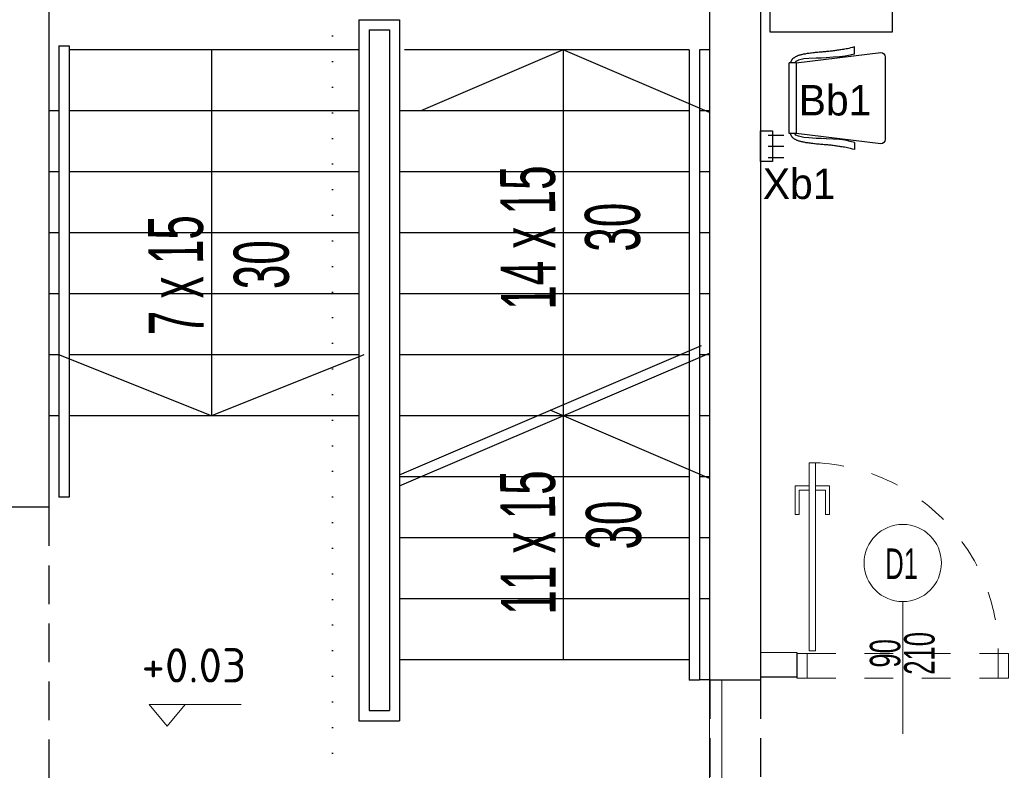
# Model space of a CAD drawing. Header units: millimetres. Extents: x 14495 to 271441, y -21035 to 2232.
# Tile 182 of 227: x 87100 to 87585, y -2586 to -2217. Entities that reach past the tile are written whole.
import ezdxf
from ezdxf.enums import TextEntityAlignment as Align

# ---------------------------------------------------------------- set-up
doc = ezdxf.new("R2010")
doc.units = ezdxf.units.MM
for name, pattern in [('DASHED', [28.222222, 14.111111, -14.111111]), ('DASHED2', [9.525, 6.35, -3.175]), ('DOT', [0.25, 0, -0.25])]:
    doc.linetypes.add(name, pattern=pattern)
for name, color, linetype in [('-- TECH  SYMBOLE', 1, 'Continuous'), ('-- TECH WYPOSAŻENIE', 2, 'Continuous'), ('_1_cienkie', 251, 'Continuous'), ('_A_widok', 1, 'Continuous'), ('a-cienka', 8, 'Continuous'), ('A_KOTA', 7, 'Continuous'), ('A_L_PRZEK', 3, 'Continuous'), ('A_L_WIDOK', 1, 'Continuous'), ('A_opis', 1, 'Continuous'), ('A_PROJEKTOWANE', 3, 'Continuous'), ('A_SC_DZIAlOWE', 4, 'Continuous'), ('TECH Meble', 1, 'Continuous'), ('TECH Sprzęt', 1, 'Continuous')]:
    doc.layers.add(name, color=color, linetype=linetype)
for name, color, linetype, lineweight in [('A_ALUMINIUM', 1, 'Continuous', 13), ('A_KOTY', 42, 'Continuous', 20), ('A_L_CIENKA', 251, 'Continuous', 5), ('A_Stolarka_drzwi', 1, 'Continuous', 9), ('M_drzwi', 1, 'Continuous', 5)]:
    doc.layers.add(name, color=color, linetype=linetype, lineweight=lineweight)
doc.styles.add('arial-tab', font='arial.ttf')
doc.styles.add('arialce', font='ARIALN.TTF')
doc.styles.add('AVAL', font='txt')
doc.styles.add('cent', font='swissel.ttf')
doc.styles.add('cg', font='GOTHIC.TTF')
doc.styles.add('iso', font='isocpeur.ttf', dxfattribs={"width": 1.2})
doc.styles.add('ROMANS', font='romans', dxfattribs={"width": 0.6})

# ---------------------------------------------------------------- blocks, each defined once
blk = doc.blocks.new('KOTA')
for p, q in [((0, 0), (-11.77, 14.19)), ((-11.77, 14.19), (16.2, 14.19)), ((0, 0), (11.77, 14.19)), ((16.2, 14.19), (48.6, 14.19))]:
    blk.add_line(p, q)
at = {"layer": 'A_KOTA', "color": 6, "style": 'AVAL'}
blk.add_attdef('%%P0,00', (-11.32, 18.66), '', height=14.4, dxfattribs=at)
blk = doc.blocks.new('DRZWI Z OSCIEZNICA NIEOKALAJACA 90')
at = {"linetype": 'DASHED'}
for p, q in [((-12, 5), (-12, 99)), ((0, 5), (0, 99))]:
    blk.add_line(p, q, dxfattribs=at)
at = {"ltscale": 0.05}
blk.add_line((-39.5, 52), (25.59, 52), dxfattribs=at)
for points in [[(-12, 99), (-12, 104), (0, 104), (0, 99)], [(-12, 0), (-12, 5), (0, 5), (0, 0)], [(93.91, 9.01), (1.43, 9.01), (1.43, 6.01), (93.91, 6.01)]]:
    blk.add_lwpolyline(points, close=True)
for points in [[(82.48, 9.01), (82.48, 16.01), (68.48, 16.01), (68.48, 14.01), (80.48, 14.01), (80.48, 9.01)], [(82.48, 6.01), (82.48, -0.99), (68.48, -0.99), (68.48, 1.01), (80.48, 1.01), (80.48, 6.01)]]:
    blk.add_lwpolyline(points)
at = {"linetype": 'DASHED'}
blk.add_arc((0, 5), 94, 2.4475, 90, dxfattribs=at)
blk = doc.blocks.new('SSCVCFDSS')
blk.add_line((0, 50.02), (0, 0))
blk.add_circle((0, -19), 19)
at = {"style": 'ROMANS', "text_generation_flag": 4, "width": 0.6}
blk.add_attdef('FD1-8', text='', height=13, rotation=270, dxfattribs=at).set_placement((6.15, 55.19), align=Align.RIGHT)
for tag, p in [('200', (8.16, 25.47)), ('90', (-8.71, 25.47))]:
    blk.add_attdef(tag, text='', height=13, rotation=270, dxfattribs=at).set_placement(p, align=Align.MIDDLE)
blk.add_attdef('AL6C', text='', height=13, dxfattribs=at).set_placement((-0.56, -18.64), align=Align.MIDDLE)
blk = doc.blocks.new('wieszak krótki')
at = {"color": 2, "linetype": 'Continuous'}
for p, q in [((-1.58, 19.5), (-9.16, 19.5)), ((-1.58, 14), (-9.16, 14)), ((-1.58, 8.5), (-9.16, 8.5))]:
    blk.add_line(p, q, dxfattribs=at)
blk.add_lwpolyline([(-3.68, 6.5), (-3.68, 21.5), (2.21, 21.5), (2.21, 6.5)], close=True, dxfattribs=at)
blk = doc.blocks.new('krzesło')
at = {"color": 2, "ltscale": 0.1}
for p, q in [((3392.04, -4348.28), (3397.14, -4389.9)), ((3434.79, -4346.03), (3394.29, -4346.03)), ((3431.95, -4389.9), (3437.04, -4348.28)), ((3392.77, -4361.22), (3389.26, -4361.22)), ((3436.3, -4361.22), (3439.81, -4361.22)), ((3431.94, -4389.9), (3397.13, -4389.9)), ((3397.13, -4389.9), (3397.13, -4393.28)), ((3431.94, -4389.9), (3431.94, -4393.28)), ((3397.13, -4393.28), (3431.94, -4393.28))]:
    blk.add_line(p, q, dxfattribs=at)
for points in [[(3389.26, -4361.22), (3389.54, -4362.19), (3389.78, -4363.08), (3389.98, -4363.91), (3390.15, -4364.67), (3390.28, -4365.37), (3390.4, -4366.04), (3390.5, -4366.66), (3390.6, -4367.26), (3390.69, -4367.84), (3390.78, -4368.4), (3390.86, -4368.95), (3390.95, -4369.49), (3391.03, -4370.02), (3391.1, -4370.55), (3391.18, -4371.08), (3391.25, -4371.61), (3391.31, -4372.14), (3391.37, -4372.68), (3391.43, -4373.22), (3391.49, -4373.78), (3391.54, -4374.34), (3391.59, -4374.91), (3391.64, -4375.49), (3391.69, -4376.09), (3391.74, -4376.69), (3391.79, -4377.31), (3391.85, -4377.94), (3391.9, -4378.57), (3391.96, -4379.2), (3392.01, -4379.83), (3392.07, -4380.46), (3392.14, -4381.08), (3392.21, -4381.69), (3392.28, -4382.3), (3392.36, -4382.89), (3392.44, -4383.46), (3392.52, -4384.01), (3392.6, -4384.54), (3392.68, -4385.05), (3392.77, -4385.53), (3392.85, -4385.99), (3392.93, -4386.42), (3393.02, -4386.82), (3393.11, -4387.2), (3393.2, -4387.56), (3393.29, -4387.91), (3393.38, -4388.24), (3393.48, -4388.55), (3393.58, -4388.85), (3393.69, -4389.15), (3393.8, -4389.43), (3393.92, -4389.7), (3394.04, -4389.96), (3394.17, -4390.21), (3394.3, -4390.44), (3394.44, -4390.67), (3394.59, -4390.89), (3394.74, -4391.09), (3394.89, -4391.28), (3395.05, -4391.46), (3395.21, -4391.63), (3395.37, -4391.78), (3395.53, -4391.92), (3395.69, -4392.04), (3395.85, -4392.15), (3396.01, -4392.24), (3396.17, -4392.33), (3396.34, -4392.41), (3396.52, -4392.48), (3396.71, -4392.56), (3396.91, -4392.63), (3397.13, -4392.72)], [(3392.77, -4361.22), (3393.3, -4363.36), (3393.84, -4365.76), (3394.24, -4368.59), (3394.38, -4371.7), (3394.64, -4375.1), (3394.78, -4377.64), (3394.78, -4380.04), (3395.05, -4383.72), (3395.18, -4386.12), (3395.85, -4388.67), (3396.39, -4390.08), (3397.13, -4390.47)], [(3436.3, -4361.22), (3435.77, -4363.36), (3435.23, -4365.76), (3434.83, -4368.59), (3434.69, -4371.7), (3434.43, -4375.1), (3434.29, -4377.64), (3434.29, -4380.04), (3434.02, -4383.72), (3433.89, -4386.12), (3433.22, -4388.67), (3432.68, -4390.08), (3431.94, -4390.47)], [(3439.81, -4361.22), (3439.53, -4362.19), (3439.29, -4363.08), (3439.09, -4363.91), (3438.92, -4364.67), (3438.79, -4365.37), (3438.67, -4366.04), (3438.57, -4366.66), (3438.47, -4367.26), (3438.38, -4367.84), (3438.29, -4368.4), (3438.21, -4368.95), (3438.12, -4369.49), (3438.04, -4370.02), (3437.97, -4370.55), (3437.89, -4371.08), (3437.82, -4371.61), (3437.76, -4372.14), (3437.7, -4372.68), (3437.64, -4373.22), (3437.58, -4373.78), (3437.53, -4374.34), (3437.48, -4374.91), (3437.43, -4375.49), (3437.38, -4376.09), (3437.33, -4376.69), (3437.27, -4377.31), (3437.22, -4377.94), (3437.17, -4378.57), (3437.11, -4379.2), (3437.06, -4379.83), (3436.99, -4380.46), (3436.93, -4381.08), (3436.86, -4381.69), (3436.79, -4382.3), (3436.71, -4382.89), (3436.63, -4383.46), (3436.55, -4384.01), (3436.47, -4384.54), (3436.39, -4385.05), (3436.3, -4385.53), (3436.22, -4385.99), (3436.14, -4386.42), (3436.05, -4386.82), (3435.96, -4387.2), (3435.87, -4387.56), (3435.78, -4387.91), (3435.69, -4388.24), (3435.59, -4388.55), (3435.49, -4388.85), (3435.38, -4389.15), (3435.27, -4389.43), (3435.15, -4389.7), (3435.03, -4389.96), (3434.9, -4390.21), (3434.77, -4390.44), (3434.63, -4390.67), (3434.48, -4390.89), (3434.33, -4391.09), (3434.18, -4391.28), (3434.02, -4391.46), (3433.86, -4391.63), (3433.7, -4391.78), (3433.54, -4391.92), (3433.38, -4392.04), (3433.22, -4392.15), (3433.06, -4392.24), (3432.9, -4392.33), (3432.73, -4392.41), (3432.55, -4392.48), (3432.36, -4392.56), (3432.16, -4392.63), (3431.94, -4392.72)]]:
    blk.add_lwpolyline(points, dxfattribs=at)
for centre, start, end in [((3394.29, -4348.28), 90, 180), ((3434.79, -4348.28), 0, 90)]:
    blk.add_arc(centre, 2.25, start, end, dxfattribs=at)
blk = doc.blocks.new('krzesełko')
at = {"layer": 'TECH Meble'}
blk.add_blockref('krzesło', (-3414.54, 4393.28), dxfattribs=at)

msp = doc.modelspace()

# ---------------------------------------------------------------- linework, layer by layer
at = {"layer": '-- TECH WYPOSAŻENIE'}
msp.add_lwpolyline([(87469.64, -2102.96), (87529.64, -2102.96), (87529.64, -2222.96), (87469.64, -2222.96)], close=True, dxfattribs=at)
at = {"layer": '_1_cienkie', "linetype": 'DASHED2', "ltscale": 3}
for p, q in [((87114.79, -2456.76), (87114.79, -2722.26)), ((87439.98, -2541.76), (87439.98, -2721.76)), ((87464.79, -2541.76), (87464.79, -2721.76))]:
    msp.add_line(p, q, dxfattribs=at)
at = {"layer": '_A_widok'}
for p, q in [((87267.29, -2216.92), (87267.29, -2561.76)), ((87267.29, -2216.92), (87287.29, -2216.92)), ((87267.29, -2216.92), (87267.29, -2561.76)), ((87287.29, -2216.92), (87287.29, -2561.76)), ((87272.29, -2221.92), (87272.29, -2556.76)), ((87272.29, -2221.92), (87282.29, -2221.92)), ((87282.29, -2221.92), (87282.29, -2556.76)), ((87119.79, -2229.67), (87119.79, -2451.76)), ((87119.79, -2229.67), (87124.79, -2229.67)), ((87124.79, -2229.67), (87124.79, -2451.76)), ((87267.29, -2231.76), (87124.79, -2231.76)), ((87194.79, -2231.76), (87194.79, -2411.76)), ((87429.79, -2231.76), (87289.79, -2231.76)), ((87367.79, -2231.76), (87297.79, -2261.76)), ((87367.79, -2231.76), (87367.79, -2531.76)), ((87439.79, -2262.61), (87367.79, -2231.76)), ((87429.79, -2231.76), (87429.79, -2541.76)), ((87439.79, -2231.76), (87434.79, -2231.76)), ((87434.79, -2231.76), (87434.79, -2541.76)), ((87119.79, -2261.76), (87114.79, -2261.76)), ((87267.29, -2261.76), (87124.79, -2261.76)), ((87429.79, -2261.76), (87287.29, -2261.76)), ((87439.79, -2261.76), (87434.79, -2261.76)), ((87119.79, -2291.76), (87114.79, -2291.76)), ((87267.29, -2291.76), (87124.79, -2291.76)), ((87429.79, -2291.76), (87287.29, -2291.76)), ((87439.79, -2291.76), (87434.79, -2291.76)), ((87119.79, -2321.76), (87114.79, -2321.76)), ((87267.29, -2321.76), (87124.79, -2321.76)), ((87429.79, -2321.76), (87287.29, -2321.76)), ((87439.79, -2321.76), (87434.79, -2321.76)), ((87119.79, -2351.76), (87114.79, -2351.76)), ((87267.29, -2351.76), (87124.79, -2351.76)), ((87429.79, -2351.76), (87287.29, -2351.76)), ((87439.79, -2351.76), (87434.79, -2351.76)), ((87287.29, -2440.82), (87435.82, -2377.16)), ((87119.79, -2381.76), (87114.79, -2381.76)), ((87194.79, -2411.76), (87119.79, -2381.76)), ((87267.29, -2381.76), (87124.79, -2381.76)), ((87269.79, -2381.76), (87194.79, -2411.76)), ((87287.29, -2446.26), (87439.79, -2380.9)), ((87429.79, -2381.76), (87287.29, -2381.76)), ((87439.79, -2381.76), (87434.79, -2381.76)), ((87439.79, -2442.61), (87361.45, -2409.04)), ((87119.79, -2411.76), (87114.79, -2411.76)), ((87267.29, -2411.76), (87124.79, -2411.76)), ((87429.79, -2411.76), (87287.29, -2411.76)), ((87439.79, -2411.76), (87434.79, -2411.76)), ((87429.79, -2441.76), (87287.29, -2441.76)), ((87439.79, -2441.76), (87434.79, -2441.76)), ((87124.79, -2451.76), (87119.79, -2451.76)), ((87429.79, -2471.76), (87287.29, -2471.76)), ((87439.79, -2471.76), (87434.79, -2471.76)), ((87429.79, -2501.76), (87287.29, -2501.76)), ((87439.79, -2501.76), (87434.79, -2501.76)), ((87429.79, -2531.76), (87287.29, -2531.76)), ((87429.79, -2541.67), (87434.79, -2541.67)), ((87439.79, -2541.67), (87434.79, -2541.67)), ((87272.29, -2556.76), (87282.29, -2556.76)), ((87267.29, -2561.76), (87287.29, -2561.76))]:
    msp.add_line(p, q, dxfattribs=at)
at = {"layer": 'a-cienka'}
msp.add_line((87367.79, -2406.32), (87367.79, -2531.76), dxfattribs=at)
at = {"layer": 'A_ALUMINIUM'}
for p, q in [((87439.79, -2607.26), (87439.79, -2541.76)), ((87445.79, -2607.26), (87445.79, -2541.76))]:
    msp.add_line(p, q, dxfattribs=at)
at = {"layer": 'A_L_PRZEK'}
for p, q in [((87114.79, -2456.76), (87089.79, -2456.76)), ((87464.98, -2541.76), (87439.79, -2541.76))]:
    msp.add_line(p, q, dxfattribs=at)
at = {"layer": 'A_L_WIDOK', "linetype": 'DOT', "ltscale": 50}
msp.add_line((87254.27, -1468.88), (87254.27, -3946.45), dxfattribs=at)
at = {"layer": 'A_PROJEKTOWANE'}
for p, q in [((87114.79, -2076.76), (87114.79, -2456.76)), ((87439.79, -2076.76), (87439.79, -2541.76)), ((87464.79, -2076.76), (87464.79, -2541.76)), ((87482.79, -2540.76), (87482.79, -2528.39))]:
    msp.add_line(p, q, dxfattribs=at)
at = {"layer": 'A_SC_DZIAlOWE'}
for p, q in [((87482.79, -2528.39), (87464.79, -2528.28)), ((87482.79, -2540.39), (87464.79, -2540.39))]:
    msp.add_line(p, q, dxfattribs=at)

# ---------------------------------------------------------------- block references
at = {"layer": 'A_KOTY'}
ref = msp.add_blockref('KOTA', (87173.01, -2564.43), dxfattribs=dict(at, xscale=0.75, yscale=0.75, zscale=0.75))
ref.add_attrib('001', '+0.03', dxfattribs={"layer": '0', "lineweight": -3, "height": 16.875, "style": 'iso'}).set_placement((87186.14, -2542.97), align=Align.CENTER)
at = {"layer": 'A_L_CIENKA', "linetype": 'Continuous', "lineweight": 13, "xscale": -1, "rotation": 270}
msp.add_blockref('krzesełko', (87478.97, -2255.53), dxfattribs=at)
at = {"layer": 'A_Stolarka_drzwi', "xscale": -1, "rotation": 270.0000000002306}
msp.add_blockref('DRZWI Z OSCIEZNICA NIEOKALAJACA 90', (87482.79, -2528.76), dxfattribs=at)
at = {"layer": 'M_drzwi'}
ref = msp.add_blockref('SSCVCFDSS', (87534.79, -2503.17), dxfattribs=dict(at, xscale=-1, rotation=180))
ref.add_attrib('90', '90', dxfattribs={"layer": '0', "height": 15, "rotation": 90, "style": 'cent', "width": 0.6}).set_placement((87526.09, -2528.64), align=Align.MIDDLE)
ref.add_attrib('200', '210', dxfattribs={"layer": '0', "height": 15, "rotation": 90, "style": 'cent', "width": 0.6}).set_placement((87542.95, -2528.64), align=Align.MIDDLE)
ref.add_attrib('AL6C', 'D1', dxfattribs={"layer": '0', "height": 15, "style": 'arial-tab', "width": 0.6}).set_placement((87534.24, -2484.53), align=Align.MIDDLE)
at = {"layer": 'TECH Sprzęt', "rotation": 180.000038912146}
msp.add_blockref('wieszak krótki', (87467.08, -2265.12), dxfattribs=at)

# ---------------------------------------------------------------- texts
at = {"layer": '-- TECH  SYMBOLE', "color": 1, "style": 'cg'}
msp.add_text('Bb1', height=15, dxfattribs=at).set_placement((87483.64, -2264))
msp.add_text('Xb1', height=15, rotation=359.9425, dxfattribs=at).set_placement((87465.98, -2305.07))
at = {"layer": 'A_opis', "ltscale": 0.7, "char_height": 27, "width": 351.2712, "attachment_point": 1, "style": 'arialce'}
for s, insert, rotation in [('{\\W0.7;1\\fArial Narrow|b0|i0|c238|p34;4\\fArial Narrow|b0|i0|c0|p34; x 15}', (87337.16, -2359.71), 90.3457), ('{\\W0.7;30}', (87378.61, -2331.12), 90.4099), ('{\\fArial Narrow|b0|i0|c238|p34;\\W0.7;7\\fArial Narrow|b0|i0|c0|p34; x 15}', (87163.98, -2372.18), 90.4099), ('{\\W0.7;30}', (87205.86, -2349.55), 90.4099), ('{\\fArial Narrow|b0|i0|c238|p34;\\W0.7;11 x \\fArial Narrow|b0|i0|c0|p34;15}', (87337.16, -2509.71), 90.3457), ('{\\W0.7;30}', (87379.08, -2477.65), 90.3457)]:
    msp.add_mtext(s, dxfattribs=dict(at, insert=insert, rotation=rotation))

doc.saveas('drawing.dxf')
